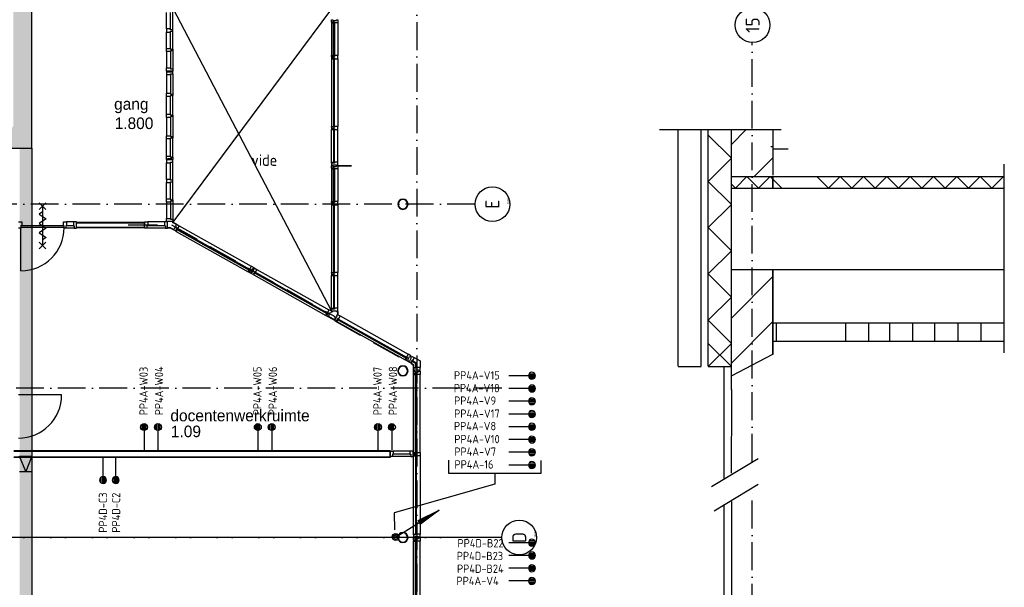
# Model space of a CAD drawing. Header units: millimetres. Extents: x 84333 to 240712, y -2244 to 84291.
# Tile 55 of 74: x 181735 to 203015, y 26101 to 38363. Entities that reach past the tile are written whole.
import ezdxf
from ezdxf.enums import TextEntityAlignment as Align

# ---------------------------------------------------------------- set-up
doc = ezdxf.new("R2010")
doc.units = ezdxf.units.MM
doc.header["$LTSCALE"] = 100
doc.linetypes.add('DASHDOT', pattern=[9, 6, -1.5, 0, -1.5])
doc.linetypes.add('HIDDEN', pattern=[9.525, 6.35, -3.175])
doc.layers.get('0').update_dxf_attribs({"linetype": 'CONTINUOUS'})
for name, color, linetype in [('AFDELING', 4, 'CONTINUOUS'), ('AL$1----_TEKST', 7, 'CONTINUOUS'), ('AL$2----_STEMPEL', 7, 'CONTINUOUS'), ('AL$7----_STRAMIEN', 1, 'DASHDOT'), ('AL22----_BINNENWAND', 7, 'CONTINUOUS'), ('AL23----_VLOEREN', 4, 'CONTINUOUS'), ('AL28----_KONSTRUKTIE', 3, 'CONTINUOUS'), ('AL31----_BUITENKOZ', 7, 'CONTINUOUS'), ('AL32----_BINNENKOZ', 7, 'CONTINUOUS'), ('AL32----_DRAAIR', 7, 'CONTINUOUS'), ('AL32----_DRAAIRICHTING', 1, 'CONTINUOUS'), ('AL65----_BEVEILIGING', 7, 'CONTINUOUS'), ('ALN-----_BLOCKNAAM', 2, 'CONTINUOUS'), ('ALXA0-CONTOUR', 1, 'CONTINUOUS'), ('ALXOU---_GLAS', 7, 'CONTINUOUS'), ('BL$4----', 7, 'CONTINUOUS'), ('BOUW', 8, 'CONTINUOUS'), ('EB6441--_ATTRIB', 2, 'CONTINUOUS'), ('EL6126--_PVR', 3, 'CONTINUOUS'), ('EL6441--_DATACOM', 3, 'CONTINUOUS'), ('KABELGGOOT1', 8, 'CONTINUOUS'), ('MV-BINNENWANDEN', 1, 'CONTINUOUS')]:
    doc.layers.add(name, color=color, linetype=linetype)
doc.styles.add('1_8', font='ISO', dxfattribs={"height": 1.8})
doc.styles.add('BURO-025', font='BUROFONT.shx', dxfattribs={"height": 250})
doc.styles.add('NORATT', font='iso.shx')
doc.styles.get("Standard").update_dxf_attribs({"font": 'iso.shx'})
doc.styles.add('TECHNIC', font='technic_.ttf')
pattern_1 = [(8e-14, (39793.956, 199192.7), (31.75, 63.5), [0, -63.5])]

# ---------------------------------------------------------------- blocks, each defined once
blk = doc.blocks.new('ES4X2')
for p, q in [((-0.45, 1.4), (-0.45, 2.6)), ((-0.15, 1.27), (-0.15, 2.73)), ((0.15, 1.27), (0.15, 2.73)), ((0.45, 1.4), (0.45, 2.6)), ((0, 1.25), (0, -3))]:
    blk.add_line(p, q)
blk.add_circle((0, 2), 0.75)
at = {"style": '1_8', "flags": 8}
for tag, p in [('NUMMER', (1.25, 3.5)), ('CODE', (-1.25, 3.5))]:
    blk.add_attdef(tag, text='', height=1.8, rotation=90, dxfattribs=at).set_placement(p, align=Align.MIDDLE_LEFT)
blk.add_attdef('M_CODE', text='', height=1.8, dxfattribs=at).set_placement((0, 0), align=Align.MIDDLE_CENTER)
blk = doc.blocks.new('ES111201')
for p, q in [((0.38, 0.65), (5.5, 9.53)), ((0.73, 0.15), (-0.73, 0.15)), ((0.6, 0.45), (-0.6, 0.45)), ((0.73, -0.15), (-0.73, -0.15)), ((0.6, -0.45), (-0.6, -0.45))]:
    blk.add_line(p, q)
for points in [[(2.57, 5.45), (5.5, 9.53), (3.43, 4.95)], [(3.22, 5.07), (4.63, 8.01), (2.78, 5.32)]]:
    blk.add_lwpolyline(points, close=True)
blk.add_circle((0, 0), 0.75)
blk = doc.blocks.new('1010')
at = {"layer": 'AL$7----_STRAMIEN', "color": 7, "linetype": 'Continuous'}
blk.add_circle((0, 750), 750, dxfattribs=at)
at = {"layer": 'AL$7----_STRAMIEN', "color": 3, "linetype": 'Continuous'}
blk.add_attdef('STR-NAAM', text='', height=600, rotation=360, dxfattribs=at).set_placement((0, 750), align=Align.MIDDLE)
at = {"layer": 'ALN-----_BLOCKNAAM', "linetype": 'Continuous'}
blk.add_text('1010', height=100, dxfattribs=at).set_placement((0, 0))
blk = doc.blocks.new('1011')
at = {"layer": 'AL$7----_STRAMIEN', "color": 7, "linetype": 'Continuous'}
blk.add_circle((-750, 0), 750, dxfattribs=at)
at = {"layer": 'AL$7----_STRAMIEN', "color": 3, "linetype": 'Continuous'}
blk.add_attdef('STR-NAAM', text='', height=600, rotation=360, dxfattribs=at).set_placement((-750, 0), align=Align.MIDDLE)
at = {"layer": 'ALN-----_BLOCKNAAM', "linetype": 'Continuous'}
blk.add_text('1011', height=100, dxfattribs=at).set_placement((0, 0))
blk = doc.blocks.new('A$C13e6995e')
at = {"layer": 'KABELGGOOT1'}
h = blk.add_hatch(dxfattribs=at)
h.set_pattern_fill('DOTS', color=256, scale=40, style=0)
h.set_pattern_definition(pattern_1)
h.paths.add_polyline_path([(97665, 44809), (97740, 44884), (100013, 44884), (100013, 45284), (97739, 45284), (97665, 45359), (97665, 53930), (97739, 54005), (106079, 54005), (106154, 53930), (106154, 49547), (106079, 49472), (104732, 49472), (104732, 49072), (106554, 49072), (106555, 54406), (97265, 54406), (97265, 38306), (97196, 38231), (93788, 38231), (93788, 37831), (97665, 37831)])
h = blk.add_hatch(dxfattribs=at)
h.set_pattern_fill('DOTS', color=256, scale=40, style=0)
h.set_pattern_definition(pattern_1)
h.paths.add_polyline_path([(97665, 37840), (97403, 37840), (97403, 37831), (97665, 37831)])
h = blk.add_hatch(dxfattribs=at)
h.set_pattern_fill('DOTS', color=256, scale=40, style=0)
h.set_pattern_definition(pattern_1)
h.paths.add_polyline_path([(97665, 37824), (97403, 37828), (97403, 18541), (97665, 18541)])
at = {"layer": 'AL$2----_STEMPEL', "color": 8}
for p, q in [((100704, 36246), (100704, 36226)), ((100788, 36180), (100704, 36226)), ((100714, 36246), (100714, 36232)), ((100792, 36188), (100714, 36232)), ((100600, 36121), (100648, 36121)), ((100600, 36111), (100645, 36111)), ((100725, 36067), (100645, 36111)), ((100729, 36076), (100648, 36121)), ((104268, 34305), (104268, 34240)), ((104280, 34305), (104280, 34233)), ((104078, 34187), (104217, 34109)), ((104083, 34198), (104223, 34120))]:
    blk.add_line(p, q, dxfattribs=at)
at = {"layer": 'AL$7----_STRAMIEN', "color": 1}
for p, q in [((105985, 79257), (105985, 9360)), ((113233, 31057), (113233, 40125)), ((107244, 36620), (95405, 36620)), ((107824, 32645), (85885, 32645)), ((113233, 17016), (113233, 30491)), ((107244, 29420), (85885, 29420)), ((107824, 29420), (85885, 29420))]:
    blk.add_line(p, q, dxfattribs=at)
at = {"layer": 'AL22----_BINNENWAND', "color": 8}
for p, q in [((98630, 36236), (100102, 36236)), ((98630, 36111), (98630, 36236)), ((100102, 36236), (100102, 36111)), ((100102, 36111), (98630, 36111)), ((97272, 31301), (105407, 31301)), ((105407, 31301), (105407, 31151)), ((105407, 31151), (97272, 31151))]:
    blk.add_line(p, q, dxfattribs=at)
at = {"layer": 'AL22----_BINNENWAND', "color": 8, "linetype": 'Continuous'}
for p, q in [((98630, 36221), (100102, 36221)), ((98630, 36126), (100102, 36126)), ((97272, 31286), (105407, 31286)), ((97272, 31166), (105407, 31166))]:
    blk.add_line(p, q, dxfattribs=at)
at = {"layer": 'AL23----_VLOEREN', "color": 8}
for p, q in [((104141, 40840), (100714, 36232)), ((100720, 40840), (104141, 34313))]:
    blk.add_line(p, q, dxfattribs=at)
at = {"layer": 'AL28----_KONSTRUKTIE', "color": 8}
for centre, radius, start, end in [((105685, 36620), 110, 0, 180), ((105685, 36620), 110, 180, 0), ((105685, 36620), 102, 0, 180), ((105685, 36620), 102, 180, 0), ((105685, 33020), 110, 0, 180), ((105685, 33020), 110, 180, 0), ((105685, 33020), 102, 0, 180), ((105685, 33020), 102, 180, 0), ((105685, 29420), 110, 0, 180), ((105685, 29420), 110, 180, 0), ((105685, 29420), 102, 0, 180), ((105685, 29420), 102, 180, 0)]:
    blk.add_arc(centre, radius, start, end, dxfattribs=at)
at = {"layer": 'AL31----_BUITENKOZ', "color": 8}
for p, q in [((104141, 40555), (104141, 40605)), ((104141, 40605), (104170, 40605)), ((104179, 40555), (104141, 40555)), ((104141, 40555), (104141, 40538)), ((104208, 40555), (104141, 40555)), ((104141, 40538), (104141, 39832)), ((104141, 40538), (104179, 40538)), ((104170, 40605), (104170, 40591)), ((104170, 40591), (104250, 40591)), ((104179, 40538), (104179, 40555)), ((104208, 40555), (104179, 40555)), ((104179, 40555), (104179, 40538)), ((104179, 40538), (104183, 40538)), ((104183, 40538), (104183, 40551)), ((104183, 40551), (104204, 40551)), ((104204, 40551), (104204, 40538)), ((104204, 40538), (104208, 40538)), ((104208, 40538), (104208, 40555)), ((104208, 40538), (104208, 40555)), ((104280, 40538), (104208, 40538)), ((104250, 40591), (104250, 40605)), ((104250, 40605), (104280, 40605)), ((104280, 40605), (104280, 40538)), ((104280, 40538), (104280, 39832)), ((104141, 39815), (104141, 39832)), ((104141, 39832), (104179, 39832)), ((104141, 39815), (104141, 39782)), ((104208, 39815), (104141, 39815)), ((104179, 39815), (104141, 39815)), ((104179, 39832), (104179, 39815)), ((104179, 39832), (104183, 39832)), ((104179, 39815), (104179, 39832)), ((104208, 39815), (104179, 39815)), ((104183, 39832), (104183, 39819)), ((104183, 39819), (104204, 39819)), ((104204, 39819), (104204, 39832)), ((104204, 39832), (104208, 39832)), ((104280, 39832), (104208, 39832)), ((104208, 39832), (104208, 39815)), ((104208, 39832), (104208, 39815)), ((104280, 39765), (104280, 39832)), ((104141, 39782), (104179, 39782)), ((104179, 39782), (104141, 39782)), ((104141, 39782), (104141, 39765)), ((104141, 39765), (104141, 38300)), ((104141, 39765), (104179, 39765)), ((104179, 39782), (104208, 39782)), ((104179, 39765), (104179, 39782)), ((104208, 39782), (104179, 39782)), ((104179, 39782), (104179, 39765)), ((104179, 39765), (104183, 39765)), ((104183, 39765), (104183, 39778)), ((104183, 39778), (104204, 39778)), ((104204, 39778), (104204, 39765)), ((104204, 39765), (104208, 39765)), ((104208, 39782), (104208, 39765)), ((104208, 39765), (104208, 39782)), ((104208, 39765), (104250, 39765)), ((104250, 39765), (104280, 39765)), ((104280, 39765), (104280, 38300)), ((104141, 38283), (104141, 38300)), ((104141, 38300), (104179, 38300)), ((104141, 38283), (104141, 38250)), ((104208, 38283), (104141, 38283)), ((104179, 38283), (104141, 38283)), ((104141, 38250), (104179, 38250)), ((104179, 38250), (104141, 38250)), ((104141, 38250), (104141, 38233)), ((104141, 37527), (104141, 38233)), ((104141, 38233), (104179, 38233)), ((104179, 38300), (104179, 38283)), ((104179, 38300), (104183, 38300)), ((104179, 38283), (104179, 38300)), ((104208, 38283), (104179, 38283)), ((104179, 38250), (104208, 38250)), ((104179, 38233), (104179, 38250)), ((104208, 38250), (104179, 38250)), ((104179, 38250), (104179, 38233)), ((104179, 38233), (104183, 38233)), ((104183, 38300), (104183, 38287)), ((104183, 38287), (104204, 38287)), ((104183, 38233), (104183, 38246)), ((104183, 38246), (104204, 38246)), ((104204, 38287), (104204, 38300)), ((104204, 38300), (104208, 38300)), ((104204, 38246), (104204, 38233)), ((104204, 38233), (104208, 38233)), ((104280, 38300), (104208, 38300)), ((104208, 38300), (104208, 38283)), ((104208, 38300), (104208, 38283)), ((104208, 38250), (104208, 38233)), ((104208, 38233), (104208, 38250)), ((104208, 38233), (104250, 38233)), ((104250, 38233), (104280, 38233)), ((104280, 38233), (104280, 38300)), ((104280, 37527), (104280, 38233)), ((104141, 37510), (104141, 37527)), ((104141, 37527), (104179, 37527)), ((104179, 37510), (104141, 37510)), ((104208, 37510), (104141, 37510)), ((104141, 37510), (104141, 37460)), ((104141, 37460), (104170, 37460)), ((104170, 37460), (104170, 37474)), ((104170, 37474), (104250, 37474)), ((104179, 37527), (104179, 37510)), ((104179, 37527), (104183, 37527)), ((104179, 37510), (104179, 37527)), ((104208, 37510), (104179, 37510)), ((104183, 37527), (104183, 37514)), ((104183, 37514), (104204, 37514)), ((104204, 37514), (104204, 37527)), ((104204, 37527), (104208, 37527)), ((104208, 37527), (104208, 37510)), ((104280, 37527), (104208, 37527)), ((104208, 37527), (104208, 37510)), ((104250, 37474), (104250, 37460)), ((104250, 37460), (104280, 37460)), ((104280, 37460), (104280, 37527)), ((104141, 37400), (104141, 37450)), ((104141, 37450), (104170, 37450)), ((104179, 37400), (104141, 37400)), ((104141, 37400), (104141, 37383)), ((104208, 37400), (104141, 37400)), ((104141, 37383), (104141, 36677)), ((104141, 37383), (104179, 37383)), ((104170, 37450), (104170, 37436)), ((104170, 37436), (104250, 37436)), ((104179, 37383), (104179, 37400)), ((104208, 37400), (104179, 37400)), ((104179, 37400), (104179, 37383)), ((104179, 37383), (104183, 37383)), ((104183, 37383), (104183, 37396)), ((104183, 37396), (104204, 37396)), ((104204, 37396), (104204, 37383)), ((104204, 37383), (104208, 37383)), ((104208, 37383), (104208, 37400)), ((104208, 37383), (104208, 37400)), ((104280, 37383), (104208, 37383)), ((104250, 37436), (104250, 37450)), ((104250, 37450), (104280, 37450)), ((104280, 37450), (104280, 37383)), ((104280, 37383), (104280, 36677)), ((104141, 36660), (104141, 36677)), ((104141, 36677), (104179, 36677)), ((104141, 36660), (104141, 36627)), ((104208, 36660), (104141, 36660)), ((104179, 36660), (104141, 36660)), ((104141, 36627), (104179, 36627)), ((104179, 36627), (104141, 36627)), ((104141, 36627), (104141, 36610)), ((104141, 36610), (104141, 35145)), ((104141, 36610), (104179, 36610)), ((104179, 36677), (104179, 36660)), ((104179, 36677), (104183, 36677)), ((104179, 36660), (104179, 36677)), ((104208, 36660), (104179, 36660)), ((104179, 36627), (104208, 36627)), ((104179, 36610), (104179, 36627)), ((104208, 36627), (104179, 36627)), ((104179, 36627), (104179, 36610)), ((104179, 36610), (104183, 36610)), ((104183, 36677), (104183, 36664)), ((104183, 36664), (104204, 36664)), ((104183, 36610), (104183, 36623)), ((104183, 36623), (104204, 36623)), ((104204, 36664), (104204, 36677)), ((104204, 36677), (104208, 36677)), ((104204, 36623), (104204, 36610)), ((104204, 36610), (104208, 36610)), ((104280, 36677), (104208, 36677)), ((104208, 36677), (104208, 36660)), ((104208, 36677), (104208, 36660)), ((104208, 36627), (104208, 36610)), ((104208, 36610), (104208, 36627)), ((104208, 36610), (104250, 36610)), ((104250, 36610), (104280, 36610)), ((104280, 36610), (104280, 36677)), ((104280, 36610), (104280, 35145)), ((100778, 36163), (100792, 36188)), ((100792, 36188), (100851, 36156)), ((100725, 36067), (100739, 36093)), ((100768, 36043), (100725, 36067)), ((100739, 36093), (100751, 36086)), ((100751, 36086), (100790, 36156)), ((100801, 36101), (100768, 36043)), ((100787, 36076), (100768, 36043)), ((100768, 36043), (100783, 36034)), ((100790, 36156), (100778, 36163)), ((100783, 36034), (100802, 36067)), ((100783, 36034), (102340, 35161)), ((100801, 36101), (100787, 36076)), ((100802, 36067), (100787, 36076)), ((100787, 36076), (100802, 36067)), ((100792, 36077), (100802, 36096)), ((100792, 36077), (100802, 36096)), ((102372, 35191), (100792, 36077)), ((100804, 36071), (100792, 36077)), ((100816, 36093), (100801, 36101)), ((100816, 36093), (100801, 36101)), ((100802, 36096), (102383, 35210)), ((100802, 36096), (100814, 36089)), ((100802, 36067), (100804, 36071)), ((100814, 36089), (100816, 36093)), ((100851, 36156), (100816, 36093)), ((100851, 36156), (102408, 35282)), ((102340, 35161), (102359, 35194)), ((102355, 35153), (102340, 35161)), ((102388, 35211), (102355, 35153)), ((102374, 35186), (102355, 35153)), ((102355, 35153), (102399, 35128)), ((102359, 35194), (102361, 35198)), ((102359, 35194), (102374, 35186)), ((102374, 35186), (102359, 35194)), ((102361, 35198), (102372, 35191)), ((102371, 35216), (102373, 35219)), ((102383, 35210), (102371, 35216)), ((102383, 35210), (102372, 35191)), ((102372, 35191), (102383, 35210)), ((102408, 35282), (102373, 35219)), ((102373, 35219), (102388, 35211)), ((102373, 35219), (102388, 35211)), ((102388, 35211), (102374, 35186)), ((102399, 35128), (102413, 35154)), ((102401, 35161), (102440, 35231)), ((102413, 35154), (102401, 35161)), ((102403, 35126), (102418, 35152)), ((102447, 35101), (102403, 35126)), ((102467, 35250), (102408, 35282)), ((102418, 35152), (102430, 35145)), ((102430, 35145), (102469, 35215)), ((102440, 35231), (102452, 35224)), ((102480, 35160), (102447, 35101)), ((102465, 35135), (102447, 35101)), ((102452, 35224), (102467, 35250)), ((102457, 35221), (102471, 35247)), ((102469, 35215), (102457, 35221)), ((102462, 35093), (102480, 35126)), ((102480, 35160), (102465, 35135)), ((102480, 35126), (102465, 35135)), ((102465, 35135), (102480, 35126)), ((102471, 35247), (102530, 35214)), ((102471, 35136), (102481, 35154)), ((102471, 35136), (102481, 35154)), ((104051, 34250), (102471, 35136)), ((102482, 35130), (102471, 35136)), ((102494, 35152), (102480, 35160)), ((102494, 35152), (102480, 35160)), ((102480, 35126), (102482, 35130)), ((102481, 35154), (104061, 34268)), ((102481, 35154), (102492, 35148)), ((102492, 35148), (102494, 35152)), ((102530, 35214), (102494, 35152)), ((102530, 35214), (104087, 34341)), ((104141, 35128), (104141, 35145)), ((104141, 35145), (104179, 35145)), ((104141, 35128), (104141, 35095)), ((104208, 35128), (104141, 35128)), ((104179, 35128), (104141, 35128)), ((104179, 35145), (104179, 35128)), ((104179, 35145), (104183, 35145)), ((104179, 35128), (104179, 35145)), ((104208, 35128), (104179, 35128)), ((104183, 35145), (104183, 35132)), ((104183, 35132), (104204, 35132)), ((104204, 35132), (104204, 35145)), ((104204, 35145), (104208, 35145)), ((104280, 35145), (104208, 35145)), ((104208, 35145), (104208, 35128)), ((104208, 35145), (104208, 35128)), ((104280, 35078), (104280, 35145)), ((102447, 35101), (102462, 35093)), ((102462, 35093), (104019, 34220)), ((104141, 35095), (104179, 35095)), ((104179, 35095), (104141, 35095)), ((104141, 35095), (104141, 35078)), ((104141, 34372), (104141, 35078)), ((104141, 35078), (104179, 35078)), ((104179, 35095), (104208, 35095)), ((104179, 35078), (104179, 35095)), ((104208, 35095), (104179, 35095)), ((104179, 35095), (104179, 35078)), ((104179, 35078), (104183, 35078)), ((104183, 35078), (104183, 35091)), ((104183, 35091), (104204, 35091)), ((104204, 35091), (104204, 35078)), ((104204, 35078), (104208, 35078)), ((104208, 35095), (104208, 35078)), ((104208, 35078), (104208, 35095)), ((104208, 35078), (104250, 35078)), ((104250, 35078), (104280, 35078)), ((104280, 34372), (104280, 35078)), ((104067, 34270), (104034, 34212)), ((104050, 34275), (104052, 34278)), ((104061, 34268), (104050, 34275)), ((104061, 34268), (104051, 34250)), ((104051, 34250), (104061, 34268)), ((104087, 34341), (104052, 34278)), ((104052, 34278), (104067, 34270)), ((104052, 34278), (104067, 34270)), ((104067, 34270), (104052, 34245)), ((104080, 34220), (104119, 34289)), ((104145, 34308), (104087, 34341)), ((104119, 34289), (104131, 34283)), ((104131, 34283), (104145, 34308)), ((104141, 34355), (104141, 34372)), ((104141, 34372), (104179, 34372)), ((104179, 34355), (104141, 34355)), ((104208, 34355), (104141, 34355)), ((104141, 34355), (104141, 34305)), ((104141, 34305), (104170, 34305)), ((104170, 34305), (104170, 34319)), ((104170, 34319), (104250, 34319)), ((104179, 34372), (104179, 34355)), ((104179, 34372), (104183, 34372)), ((104179, 34355), (104179, 34372)), ((104208, 34355), (104179, 34355)), ((104183, 34372), (104183, 34359)), ((104183, 34359), (104204, 34359)), ((104204, 34359), (104204, 34372)), ((104204, 34372), (104208, 34372)), ((104208, 34372), (104208, 34355)), ((104280, 34372), (104208, 34372)), ((104208, 34372), (104208, 34355)), ((104250, 34319), (104250, 34305)), ((104250, 34305), (104280, 34305)), ((104280, 34305), (104280, 34372)), ((104019, 34220), (104038, 34253)), ((104034, 34212), (104019, 34220)), ((104052, 34245), (104034, 34212)), ((104034, 34212), (104077, 34187)), ((104038, 34253), (104040, 34256)), ((104038, 34253), (104052, 34245)), ((104052, 34245), (104038, 34253)), ((104040, 34256), (104051, 34250)), ((104077, 34187), (104092, 34213)), ((104092, 34213), (104080, 34220)), ((104199, 34119), (104214, 34145)), ((104243, 34095), (104199, 34119)), ((104214, 34145), (104226, 34138)), ((104226, 34138), (104265, 34208)), ((104276, 34153), (104243, 34095)), ((104261, 34128), (104243, 34095)), ((104243, 34095), (104258, 34086)), ((104253, 34215), (104267, 34240)), ((104265, 34208), (104253, 34215)), ((104258, 34086), (104276, 34120)), ((104258, 34086), (105731, 33260)), ((104276, 34153), (104261, 34128)), ((104276, 34120), (104261, 34128)), ((104261, 34128), (104276, 34120)), ((104267, 34240), (104326, 34208)), ((104267, 34129), (104277, 34148)), ((104267, 34129), (104277, 34148)), ((105763, 33291), (104267, 34129)), ((104278, 34123), (104267, 34129)), ((104290, 34145), (104276, 34153)), ((104290, 34145), (104276, 34153)), ((104276, 34120), (104278, 34123)), ((104277, 34148), (105773, 33309)), ((104277, 34148), (104288, 34141)), ((104288, 34141), (104290, 34145)), ((104326, 34208), (104290, 34145)), ((104326, 34208), (105799, 33382)), ((105731, 33260), (105749, 33294)), ((105745, 33252), (105731, 33260)), ((105778, 33311), (105745, 33252)), ((105764, 33285), (105745, 33252)), ((105745, 33252), (105789, 33228)), ((105749, 33294), (105751, 33297)), ((105749, 33294), (105764, 33285)), ((105764, 33285), (105749, 33294)), ((105751, 33297), (105763, 33291)), ((105761, 33315), (105763, 33319)), ((105773, 33309), (105761, 33315)), ((105799, 33382), (105763, 33319)), ((105763, 33319), (105778, 33311)), ((105763, 33319), (105778, 33311)), ((105773, 33309), (105763, 33291)), ((105763, 33291), (105773, 33309)), ((105778, 33311), (105764, 33285)), ((105789, 33228), (105804, 33253)), ((105791, 33260), (105830, 33330)), ((105804, 33253), (105791, 33260)), ((105857, 33349), (105799, 33382)), ((105805, 33218), (105819, 33244)), ((105849, 33193), (105805, 33218)), ((105819, 33244), (105832, 33237)), ((105830, 33330), (105843, 33323)), ((105832, 33237), (105870, 33307)), ((105843, 33323), (105857, 33349)), ((105881, 33252), (105849, 33193)), ((105867, 33227), (105849, 33193)), ((105858, 33313), (105872, 33339)), ((105870, 33307), (105858, 33313)), ((105864, 33185), (105882, 33218)), ((105881, 33252), (105867, 33227)), ((105882, 33218), (105867, 33227)), ((105867, 33227), (105882, 33218)), ((105872, 33339), (105931, 33307)), ((105873, 33228), (105883, 33247)), ((105884, 33222), (105873, 33228)), ((105896, 33244), (105881, 33252)), ((105896, 33244), (105881, 33252)), ((105882, 33218), (105884, 33222)), ((105883, 33247), (105894, 33240)), ((105894, 33240), (105896, 33244)), ((105931, 33307), (105896, 33244)), ((105931, 33307), (106055, 33238)), ((106055, 33238), (106055, 33096)), ((105849, 33193), (105864, 33185)), ((105864, 33185), (105916, 33156)), ((105916, 33156), (105916, 33096)), ((105916, 33079), (105916, 33096)), ((105916, 33096), (105954, 33096)), ((105954, 33079), (105916, 33079)), ((105983, 33079), (105916, 33079)), ((105916, 33079), (105916, 33029)), ((105916, 33029), (105945, 33029)), ((105916, 32961), (105916, 33011)), ((105916, 33011), (105945, 33011)), ((105945, 33029), (105945, 33043)), ((105945, 33043), (106025, 33043)), ((105945, 33011), (105945, 32997)), ((105945, 32997), (106025, 32997)), ((105954, 33096), (105954, 33079)), ((105954, 33096), (105958, 33096)), ((105954, 33079), (105954, 33096)), ((105983, 33079), (105954, 33079)), ((105958, 33096), (105958, 33083)), ((105958, 33083), (105979, 33083)), ((105979, 33083), (105979, 33096)), ((105979, 33096), (105983, 33096)), ((105983, 33096), (105983, 33079)), ((106055, 33096), (105983, 33096)), ((105983, 33096), (105983, 33079)), ((106025, 33043), (106025, 33029)), ((106025, 33029), (106055, 33029)), ((106025, 32997), (106025, 33011)), ((106025, 33011), (106055, 33011)), ((106055, 33029), (106055, 33096)), ((106055, 33011), (106055, 32944)), ((105954, 32961), (105916, 32961)), ((105916, 32961), (105916, 32944)), ((105983, 32961), (105916, 32961)), ((105916, 31254), (105916, 32944)), ((105916, 32944), (105954, 32944)), ((105954, 32944), (105954, 32961)), ((105983, 32961), (105954, 32961)), ((105954, 32961), (105954, 32944)), ((105954, 32944), (105958, 32944)), ((105958, 32944), (105958, 32957)), ((105958, 32957), (105979, 32957)), ((105979, 32957), (105979, 32944)), ((105979, 32944), (105983, 32944)), ((105983, 32944), (105983, 32961)), ((105983, 32944), (105983, 32961)), ((106055, 32944), (105983, 32944)), ((106055, 31254), (106055, 32944)), ((105916, 31237), (105916, 31254)), ((105916, 31254), (105954, 31254)), ((105916, 31204), (105916, 31237)), ((105916, 31237), (105983, 31237)), ((105954, 31237), (105916, 31237)), ((105954, 31204), (105916, 31204)), ((105916, 31204), (105916, 31187)), ((105983, 31204), (105916, 31204)), ((105916, 29496), (105916, 31187)), ((105916, 31187), (105954, 31187)), ((105954, 31254), (105958, 31254)), ((105954, 31237), (105954, 31254)), ((105954, 31254), (105954, 31237)), ((105983, 31237), (105954, 31237)), ((105983, 31204), (105954, 31204)), ((105954, 31204), (105954, 31187)), ((105954, 31187), (105954, 31204)), ((105954, 31187), (105958, 31187)), ((105958, 31254), (105958, 31241)), ((105958, 31241), (105979, 31241)), ((105958, 31187), (105958, 31200)), ((105958, 31200), (105979, 31200)), ((105979, 31241), (105979, 31254)), ((105979, 31254), (105983, 31254)), ((105979, 31200), (105979, 31187)), ((105979, 31187), (105983, 31187)), ((105983, 31237), (105983, 31254)), ((105983, 31254), (106055, 31254)), ((105983, 31254), (105983, 31237)), ((105983, 31187), (105983, 31204)), ((105983, 31187), (105983, 31204)), ((106055, 31187), (105983, 31187)), ((106055, 31254), (106055, 31187)), ((106055, 31187), (106055, 29496)), ((105916, 29479), (105916, 29496)), ((105916, 29496), (105954, 29496)), ((105954, 29479), (105916, 29479)), ((105983, 29479), (105916, 29479)), ((105916, 29479), (105916, 29429)), ((105916, 29429), (105945, 29429)), ((105916, 29361), (105916, 29411)), ((105916, 29411), (105945, 29411)), ((105945, 29429), (105945, 29443)), ((105945, 29443), (106025, 29443)), ((105945, 29411), (105945, 29397)), ((105945, 29397), (106025, 29397)), ((105954, 29496), (105954, 29479)), ((105954, 29496), (105958, 29496)), ((105954, 29479), (105954, 29496)), ((105983, 29479), (105954, 29479)), ((105958, 29496), (105958, 29483)), ((105958, 29483), (105979, 29483)), ((105979, 29483), (105979, 29496)), ((105979, 29496), (105983, 29496)), ((105983, 29496), (105983, 29479)), ((105983, 29496), (105983, 29479)), ((106055, 29496), (105983, 29496)), ((106025, 29443), (106025, 29429)), ((106025, 29429), (106055, 29429)), ((106025, 29397), (106025, 29411)), ((106025, 29411), (106055, 29411)), ((106055, 29429), (106055, 29496)), ((106055, 29411), (106055, 29344)), ((105954, 29361), (105916, 29361)), ((105916, 29361), (105916, 29344)), ((105983, 29361), (105916, 29361)), ((105916, 27654), (105916, 29344)), ((105916, 29344), (105954, 29344)), ((105954, 29344), (105954, 29361)), ((105983, 29361), (105954, 29361)), ((105954, 29361), (105954, 29344)), ((105954, 29344), (105958, 29344)), ((105958, 29344), (105958, 29357)), ((105958, 29357), (105979, 29357)), ((105979, 29357), (105979, 29344)), ((105979, 29344), (105983, 29344)), ((105983, 29344), (105983, 29361)), ((105983, 29344), (105983, 29361)), ((106055, 29344), (105983, 29344)), ((106055, 27654), (106055, 29344))]:
    blk.add_line(p, q, dxfattribs=at)
at = {"layer": 'AL32----_BINNENKOZ', "color": 8}
for p, q in [((100575, 40408), (100575, 40763)), ((100663, 40408), (100663, 40763)), ((100714, 40391), (100714, 40780)), ((100663, 40408), (100575, 40408)), ((100575, 40408), (100575, 40341)), ((100575, 40341), (100663, 40341)), ((100575, 39987), (100575, 40341)), ((100663, 40391), (100663, 40408)), ((100714, 40391), (100663, 40391)), ((100663, 40341), (100663, 40358)), ((100663, 40358), (100714, 40358)), ((100663, 39987), (100663, 40341)), ((100714, 40358), (100714, 40391)), ((100714, 40358), (100714, 40391)), ((100714, 39970), (100714, 40358)), ((100575, 39920), (100575, 39987)), ((100575, 39987), (100663, 39987)), ((100663, 39920), (100575, 39920)), ((100575, 39920), (100575, 39565)), ((100663, 39987), (100663, 39970)), ((100663, 39970), (100714, 39970)), ((100714, 39937), (100663, 39937)), ((100663, 39937), (100663, 39920)), ((100663, 39920), (100663, 39565)), ((100714, 39970), (100714, 39937)), ((100714, 39970), (100714, 39937)), ((100714, 39937), (100714, 39548)), ((100575, 39498), (100575, 39565)), ((100575, 39565), (100663, 39565)), ((100598, 39498), (100575, 39498)), ((100597, 39488), (100575, 39488)), ((100575, 39488), (100575, 39421)), ((100575, 39421), (100575, 39017)), ((100575, 39421), (100663, 39421)), ((100597, 39472), (100597, 39488)), ((100689, 39472), (100597, 39472)), ((100690, 39498), (100598, 39498)), ((100598, 39498), (100598, 39498)), ((100663, 39565), (100663, 39548)), ((100663, 39548), (100714, 39548)), ((100663, 39421), (100663, 39438)), ((100663, 39438), (100714, 39438)), ((100663, 39421), (100663, 39017)), ((100714, 39488), (100689, 39488)), ((100689, 39488), (100689, 39472)), ((100714, 39498), (100690, 39498)), ((100690, 39498), (100690, 39498)), ((100714, 39548), (100714, 39498)), ((100714, 39438), (100714, 39488)), ((100714, 39438), (100714, 39000)), ((100575, 38950), (100575, 39017)), ((100575, 39017), (100663, 39017)), ((100575, 38563), (100575, 38950)), ((100575, 38563), (100575, 38950)), ((100663, 38950), (100575, 38950)), ((100663, 39017), (100663, 39000)), ((100663, 39000), (100714, 39000)), ((100714, 38967), (100663, 38967)), ((100663, 38967), (100663, 38950)), ((100663, 38563), (100663, 38950)), ((100714, 39000), (100714, 38967)), ((100714, 38546), (100714, 38967)), ((100575, 38496), (100575, 38563)), ((100575, 38563), (100663, 38563)), ((100663, 38563), (100663, 38546)), ((100663, 38546), (100714, 38546)), ((100714, 38546), (100714, 38513)), ((100575, 38496), (100575, 38101)), ((100663, 38496), (100575, 38496)), ((100575, 38496), (100575, 38101)), ((100714, 38513), (100663, 38513)), ((100663, 38513), (100663, 38496)), ((100663, 38496), (100663, 38101)), ((100714, 38513), (100714, 38084)), ((100575, 38034), (100575, 38101)), ((100575, 38101), (100663, 38101)), ((100663, 38101), (100663, 38084)), ((100575, 37656), (100575, 38034)), ((100663, 38034), (100575, 38034)), ((100575, 37656), (100575, 38034)), ((100663, 38084), (100714, 38084)), ((100714, 38051), (100663, 38051)), ((100663, 38051), (100663, 38034)), ((100663, 37656), (100663, 38034)), ((100714, 38084), (100714, 38051)), ((100714, 37639), (100714, 38051)), ((100575, 37589), (100575, 37656)), ((100575, 37656), (100663, 37656)), ((100597, 37589), (100575, 37589)), ((100597, 37579), (100575, 37579)), ((100575, 37579), (100575, 37512)), ((100575, 37157), (100575, 37512)), ((100575, 37512), (100663, 37512)), ((100689, 37605), (100597, 37605)), ((100597, 37605), (100597, 37589)), ((100689, 37579), (100597, 37579)), ((100597, 37579), (100597, 37579)), ((100663, 37656), (100663, 37639)), ((100663, 37639), (100714, 37639)), ((100663, 37512), (100663, 37529)), ((100663, 37529), (100714, 37529)), ((100663, 37157), (100663, 37512)), ((100689, 37589), (100689, 37605)), ((100714, 37589), (100689, 37589)), ((100714, 37579), (100689, 37579)), ((100689, 37579), (100689, 37579)), ((100714, 37639), (100714, 37589)), ((100714, 37529), (100714, 37579)), ((100714, 37140), (100714, 37529)), ((100663, 37157), (100575, 37157)), ((100575, 37157), (100575, 37090)), ((100575, 37090), (100663, 37090)), ((100575, 36735), (100575, 37090)), ((100663, 37140), (100663, 37157)), ((100714, 37140), (100663, 37140)), ((100663, 37090), (100663, 37107)), ((100663, 37107), (100714, 37107)), ((100663, 36735), (100663, 37090)), ((100714, 37107), (100714, 37140)), ((100714, 37107), (100714, 37140)), ((100714, 36718), (100714, 37107)), ((100575, 36668), (100575, 36735)), ((100575, 36735), (100663, 36735)), ((100663, 36668), (100575, 36668)), ((100575, 36668), (100575, 36313)), ((100663, 36735), (100663, 36718)), ((100663, 36718), (100714, 36718)), ((100714, 36685), (100663, 36685)), ((100663, 36685), (100663, 36668)), ((100663, 36668), (100663, 36313)), ((100714, 36718), (100714, 36685)), ((100714, 36718), (100714, 36685)), ((100714, 36685), (100714, 36296)), ((97379, 36243), (97446, 36243)), ((97446, 36243), (97446, 36155)), ((98346, 36155), (98346, 36243)), ((98346, 36243), (98413, 36243)), ((98413, 36243), (98413, 36155)), ((98563, 36243), (98413, 36243)), ((98630, 36243), (98563, 36243)), ((98563, 36243), (98563, 36155)), ((98630, 36104), (98630, 36243)), ((100102, 36104), (100102, 36243)), ((100102, 36243), (100169, 36243)), ((100169, 36243), (100169, 36155)), ((100533, 36243), (100169, 36243)), ((100600, 36243), (100533, 36243)), ((100533, 36243), (100533, 36155)), ((100575, 36246), (100575, 36313)), ((100575, 36313), (100663, 36313)), ((100598, 36246), (100575, 36246)), ((100690, 36246), (100598, 36246)), ((100598, 36246), (100598, 36246)), ((100600, 36104), (100600, 36243)), ((100663, 36313), (100663, 36296)), ((100663, 36296), (100714, 36296)), ((100714, 36246), (100690, 36246)), ((100690, 36246), (100690, 36246)), ((100714, 36296), (100714, 36246)), ((97429, 36104), (97379, 36104)), ((97446, 36155), (97429, 36155)), ((97429, 36155), (97429, 36104)), ((98363, 36155), (97429, 36155)), ((98363, 36115), (97429, 36115)), ((98363, 36155), (98346, 36155)), ((98363, 36104), (98363, 36155)), ((98396, 36104), (98363, 36104)), ((98396, 36104), (98363, 36104)), ((98413, 36155), (98396, 36155)), ((98396, 36155), (98396, 36104)), ((98580, 36104), (98396, 36104)), ((98563, 36155), (98413, 36155)), ((98563, 36155), (98580, 36155)), ((98580, 36155), (98580, 36104)), ((98580, 36104), (98630, 36104)), ((100152, 36104), (100102, 36104)), ((100169, 36155), (100152, 36155)), ((100152, 36155), (100152, 36104)), ((100550, 36104), (100152, 36104)), ((100533, 36155), (100169, 36155)), ((100533, 36155), (100550, 36155)), ((100550, 36155), (100550, 36104)), ((100550, 36104), (100600, 36104)), ((105407, 31169), (105407, 31283)), ((105407, 31283), (105474, 31283)), ((105474, 31283), (105474, 31220)), ((105837, 31283), (105474, 31283)), ((105904, 31283), (105837, 31283)), ((105837, 31283), (105837, 31220)), ((105904, 31169), (105904, 31283)), ((105457, 31169), (105407, 31169)), ((105474, 31220), (105457, 31220)), ((105457, 31220), (105457, 31169)), ((105854, 31169), (105457, 31169)), ((105837, 31220), (105474, 31220)), ((105837, 31220), (105854, 31220)), ((105854, 31220), (105854, 31169)), ((105854, 31169), (105904, 31169))]:
    blk.add_line(p, q, dxfattribs=at)
at = {"layer": 'AL32----_DRAAIR', "color": 8}
blk.add_line((98309, 32502), (97375, 32502), dxfattribs=at)
blk.add_arc((97375, 32502), 934, 270, 0, dxfattribs=at)
at = {"layer": 'AL32----_DRAAIRICHTING', "color": 8}
blk.add_line((97429, 35181), (97429, 36115), dxfattribs=at)
blk.add_arc((97429, 36115), 934, 270, 0, dxfattribs=at)
at = {"layer": 'AL65----_BEVEILIGING', "color": 8, "linetype": 'Continuous'}
for points in [[(97826, 36650), (97966, 36510)], [(97966, 36650), (97826, 36510)], [(97896, 36455), (97821, 36405), (97971, 36305), (97896, 36255)], [(97896, 36580), (97896, 35730)], [(97896, 36255), (97821, 36205), (97971, 36105), (97896, 36055)], [(97896, 36055), (97821, 36005), (97971, 35905), (97896, 35855)], [(97826, 35800), (97966, 35660)], [(97966, 35800), (97826, 35660)]]:
    blk.add_lwpolyline(points, dxfattribs=at)
at = {"layer": 'ALXA0-CONTOUR', "color": 8, "linetype": 'HIDDEN'}
for p, q in [((99744, 36173), (100682, 36173)), ((100682, 36173), (104210, 34195)), ((104210, 34195), (104210, 34101)), ((104210, 34101), (105906, 33150)), ((105906, 33150), (105906, 32480))]:
    blk.add_line(p, q, dxfattribs=at)
at = {"layer": 'ALXOU---_GLAS', "color": 8}
for p, q in [((104183, 39819), (104183, 40551)), ((104183, 40551), (104204, 40551)), ((104204, 40551), (104204, 39819)), ((104204, 39819), (104183, 39819)), ((104204, 39778), (104183, 39778)), ((104183, 39778), (104183, 38287)), ((104204, 38287), (104204, 39778)), ((104183, 38287), (104204, 38287)), ((104204, 38246), (104183, 38246)), ((104183, 38246), (104183, 37514)), ((104204, 37514), (104204, 38246)), ((104183, 37514), (104204, 37514)), ((104183, 36664), (104183, 37396)), ((104183, 37396), (104204, 37396)), ((104204, 37396), (104204, 36664)), ((104204, 36664), (104183, 36664)), ((104204, 36623), (104183, 36623)), ((104183, 36623), (104183, 35132)), ((104204, 35132), (104204, 36623)), ((104183, 35132), (104204, 35132)), ((104204, 35091), (104183, 35091)), ((104183, 35091), (104183, 34359)), ((104204, 34359), (104204, 35091)), ((104183, 34359), (104204, 34359)), ((105873, 33228), (105883, 33247)), ((105958, 33181), (105873, 33228)), ((105883, 33247), (105979, 33193)), ((105979, 33193), (105958, 33181)), ((105979, 33193), (105958, 33181)), ((105958, 33181), (105958, 33083)), ((105958, 33083), (105979, 33083)), ((105979, 33083), (105979, 33193)), ((105958, 31241), (105958, 32957)), ((105958, 32957), (105979, 32957)), ((105979, 32957), (105979, 31241)), ((105979, 31241), (105958, 31241)), ((105979, 31200), (105958, 31200)), ((105958, 31200), (105958, 29483)), ((105979, 29483), (105979, 31200)), ((105958, 29483), (105979, 29483)), ((105958, 27641), (105958, 29357)), ((105958, 29357), (105979, 29357)), ((105979, 29357), (105979, 27641))]:
    blk.add_line(p, q, dxfattribs=at)
at = {"layer": 'BL$4----', "color": 8, "linetype": 'Continuous'}
for p, q in [((111233, 38235), (113863, 38235)), ((111633, 33122), (111633, 38235)), ((112133, 33122), (112133, 38235)), ((112283, 33122), (112283, 38235)), ((112783, 37615), (112283, 38115)), ((112783, 37914), (113103, 38235)), ((112783, 32613), (112783, 38235)), ((113683, 38235), (113683, 37246)), ((113633, 37870), (113683, 37870)), ((113683, 37820), (114008, 37820)), ((112283, 37115), (112783, 37615)), ((113278, 37220), (113683, 37625)), ((118682, 33407), (118682, 37489)), ((112783, 36615), (112283, 37115)), ((113683, 36970), (113683, 37220)), ((113683, 37220), (113683, 36970)), ((112283, 36115), (112783, 36615)), ((112783, 35615), (112283, 36115)), ((112283, 35115), (112783, 35615)), ((112783, 34615), (112283, 35115)), ((113683, 35202), (113683, 33378)), ((113683, 33370), (113683, 35202)), ((112783, 34159), (113683, 35059)), ((112283, 34115), (112783, 34615)), ((112783, 33615), (112283, 34115)), ((112783, 33190), (113683, 34090)), ((112783, 33115), (112283, 33615)), ((112283, 33115), (112783, 33615)), ((112783, 32910), (113683, 33378)), ((111633, 33113), (112133, 33114)), ((112283, 33114), (112783, 33115)), ((112623, 33122), (112623, 32354)), ((112783, 32615), (112783, 32410)), ((112623, 32354), (112623, 30692)), ((112783, 32410), (112780, 30811)), ((112357, 30521), (113360, 31130)), ((112415, 29998), (113360, 30572)), ((112621, 30131), (112621, 27094)), ((112783, 30199), (112783, 17807))]:
    blk.add_line(p, q, dxfattribs=at)
at = {"layer": 'BOUW'}
for p, q in [((111633, 35202), (111633, 37220)), ((112783, 37220), (118678, 37220)), ((112783, 37055), (112869, 36970)), ((112869, 36970), (113121, 37220)), ((113121, 37220), (113373, 36970)), ((113373, 36970), (113625, 37220)), ((113625, 37220), (113877, 36970)), ((114633, 37220), (114885, 36970)), ((114885, 36970), (115137, 37220)), ((115137, 37220), (115389, 36970)), ((115389, 36970), (115641, 37220)), ((115641, 37220), (115892, 36970)), ((115892, 36970), (116144, 37220)), ((116144, 37220), (116396, 36970)), ((116396, 36970), (116648, 37220)), ((116648, 37220), (116900, 36970)), ((116900, 36970), (117152, 37220)), ((117152, 37220), (117404, 36970)), ((117404, 36970), (117656, 37220)), ((117656, 37220), (117908, 36970)), ((117908, 36970), (118160, 37220)), ((118160, 37220), (118412, 36970)), ((118412, 36970), (118664, 37220)), ((112783, 36970), (118678, 36970)), ((118678, 35202), (112783, 35202)), ((118678, 34052), (113683, 34052)), ((118678, 34052), (113683, 34052)), ((113759, 33649), (113759, 34054)), ((115257, 33649), (115257, 34054)), ((115757, 33649), (115757, 34054)), ((116208, 33649), (116208, 34054)), ((116708, 33649), (116708, 34054)), ((117183, 33649), (117183, 34054)), ((117683, 33649), (117683, 34054)), ((118182, 33649), (118182, 34054)), ((118678, 33652), (113683, 33652))]:
    blk.add_line(p, q, dxfattribs=at)
at = {"layer": 'KABELGGOOT1'}
for p, q in [((97665, 37831, 2750), (97665, 44809, 2750)), ((47000, 37825), (97665, 37831)), ((97665, 37831, 2750), (97667, 18538, 3040)), ((97396, 31180, 2750), (97666, 31181, 2750)), ((97532, 30844, 3040), (97396, 31180, 2750)), ((97666, 31181, 2750), (97532, 30844, 3040)), ((97397, 30843, 3040), (97667, 30844, 3040))]:
    blk.add_line(p, q, dxfattribs=at)
at = {"layer": 'MV-BINNENWANDEN', "color": 8}
for p, q in [((104280, 37460), (104570, 37460)), ((104280, 37450), (104570, 37450))]:
    blk.add_line(p, q, dxfattribs=at)
at = {"layer": 'AL$7----_STRAMIEN', "xscale": 0.5, "yscale": 0.5, "zscale": 0.5, "rotation": 90.00000000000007}
for name, p, values in [('1011', (113243, 40866), {'STR-NAAM': '15'}), ('1010', (107994, 36620), {'STR-NAAM': 'E'}), ('1010', (108574, 29420), {'STR-NAAM': 'D'})]:
    blk.add_blockref(name, p, dxfattribs=at).add_auto_attribs(values)
at = {"layer": 'AFDELING', "color": 8, "style": 'TECHNIC'}
for p in [(92219, 54468), (58038, 41625), (88108, 41444)]:
    blk.add_attdef('VIDE', text='', height=500, dxfattribs=at).set_placement(p, align=Align.CENTER)
blk.add_attdef('VIDE', text='', height=500, rotation=90, dxfattribs=at).set_placement((75129, 25766), align=Align.CENTER)
at = {"layer": 'AL$1----_TEKST', "color": 8}
blk.add_text('vide', height=250, dxfattribs=at).set_placement((102415, 37450))
at = {"layer": 'BL$4----', "color": 8}
blk.add_text('7200', height=3, rotation=90, dxfattribs=at).set_placement((108884, 40216))
at = {"layer": 'BOUW', "style": 'BURO-025'}
for s, p in [('gang', (99443, 38662)), ('1.800', (99455, 38245)), ('docentenwerkruimte', (100659, 31931)), ('1.09', (100670, 31588))]:
    blk.add_text(s, height=250, dxfattribs=at).set_placement(p)

msp = doc.modelspace()

# ---------------------------------------------------------------- linework, layer by layer
at = {"layer": 'EL6441--_DATACOM'}
for p, q in [((191013, 28560), (191013, 28849)), ((193000, 28838), (193000, 28560)), ((193000, 28560), (191013, 28560)), ((192007, 28560), (192007, 28332)), ((192007, 28332), (189826, 27708)), ((189826, 27708), (189834, 27344))]:
    msp.add_line(p, q, dxfattribs=at)

# ---------------------------------------------------------------- block references
at = {"layer": 'EL6126--_PVR', "xscale": 99.99999999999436, "yscale": 99.99999999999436, "zscale": 99.99999999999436, "rotation": 331.7005555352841}
msp.add_blockref('ES111201', (189862, 27188), dxfattribs=at)
at = {"layer": 'EL6441--_DATACOM'}
msp.add_blockref('A$C13e6995e', (84333, -2244), dxfattribs=at)
ref = msp.add_blockref('ES4X2', (184424, 29361), dxfattribs=dict(at, xscale=100, yscale=100, zscale=100))
ref.add_attrib('CODE', 'PP4A-W03', dxfattribs={"layer": 'EB6441--_ATTRIB', "color": 1, "height": 180, "rotation": 90.0002, "style": '1_8', "flags": 8}).set_placement((184413, 29817), align=Align.MIDDLE_LEFT)
ref = msp.add_blockref('ES4X2', (184724, 29361), dxfattribs=dict(at, xscale=100, yscale=100, zscale=100))
ref.add_attrib('CODE', 'PP4A-W04', dxfattribs={"layer": 'EB6441--_ATTRIB', "color": 1, "height": 180, "rotation": 90.0002, "style": '1_8', "flags": 8}).set_placement((184747, 29817), align=Align.MIDDLE_LEFT)
ref = msp.add_blockref('ES4X2', (186882, 29361), dxfattribs=dict(at, xscale=100, yscale=100, zscale=100))
ref.add_attrib('CODE', 'PP4A-W05', dxfattribs={"layer": 'EB6441--_ATTRIB', "color": 1, "height": 180, "rotation": 90.0002, "style": '1_8', "flags": 8}).set_placement((186872, 29817), align=Align.MIDDLE_LEFT)
ref = msp.add_blockref('ES4X2', (187182, 29361), dxfattribs=dict(at, xscale=100, yscale=100, zscale=100))
ref.add_attrib('CODE', 'PP4A-W06', dxfattribs={"layer": 'EB6441--_ATTRIB', "color": 1, "height": 180, "rotation": 90.0002, "style": '1_8', "flags": 8}).set_placement((187205, 29817), align=Align.MIDDLE_LEFT)
ref = msp.add_blockref('ES4X2', (189479, 29361), dxfattribs=dict(at, xscale=100, yscale=100, zscale=100))
ref.add_attrib('CODE', 'PP4A-W07', dxfattribs={"layer": 'EB6441--_ATTRIB', "color": 1, "height": 180, "rotation": 90.0002, "style": '1_8', "flags": 8}).set_placement((189469, 29817), align=Align.MIDDLE_LEFT)
ref = msp.add_blockref('ES4X2', (189779, 29361), dxfattribs=dict(at, xscale=100, yscale=100, zscale=100))
ref.add_attrib('CODE', 'PP4A-W08', dxfattribs={"layer": 'EB6441--_ATTRIB', "color": 1, "height": 180, "rotation": 90.0002, "style": '1_8', "flags": 8}).set_placement((189802, 29817), align=Align.MIDDLE_LEFT)
ref = msp.add_blockref('ES4X2', (192607, 30671), dxfattribs=dict(at, xscale=-99.99999999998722, yscale=100, zscale=100, rotation=270.0006221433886))
ref.add_attrib('NUMMER', 'PP4A-V15', dxfattribs={"layer": 'EB6441--_ATTRIB', "color": 1, "height": 180, "rotation": 0.0006, "style": 'NORATT', "flags": 8}).set_placement((192109, 30680), align=Align.MIDDLE_RIGHT)
ref = msp.add_blockref('ES4X2', (192607, 30396), dxfattribs=dict(at, xscale=-99.99999999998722, yscale=100, zscale=100, rotation=270.0006221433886))
ref.add_attrib('NUMMER', 'PP4A-V18', dxfattribs={"layer": 'EB6441--_ATTRIB', "color": 1, "height": 180, "rotation": 0.0006, "style": 'NORATT', "flags": 8}).set_placement((192109, 30404), align=Align.MIDDLE_RIGHT)
ref = msp.add_blockref('ES4X2', (192607, 30120), dxfattribs=dict(at, xscale=-99.99999999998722, yscale=100, zscale=100, rotation=270.0006221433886))
ref.add_attrib('NUMMER', 'PP4A-V9', dxfattribs={"layer": 'EB6441--_ATTRIB', "color": 1, "height": 180, "rotation": 0.0006, "style": 'NORATT', "flags": 8}).set_placement((192032, 30134), align=Align.MIDDLE_RIGHT)
ref = msp.add_blockref('ES4X2', (192607, 29844), dxfattribs=dict(at, xscale=-99.99999999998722, yscale=100, zscale=100, rotation=270.0006221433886))
ref.add_attrib('NUMMER', 'PP4A-V17', dxfattribs={"layer": 'EB6441--_ATTRIB', "color": 1, "height": 180, "rotation": 0.0006, "style": 'NORATT', "flags": 8}).set_placement((192109, 29853), align=Align.MIDDLE_RIGHT)
ref = msp.add_blockref('ES4X2', (192607, 29569), dxfattribs=dict(at, xscale=-99.99999999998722, yscale=100, zscale=100, rotation=270.0006221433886))
ref.add_attrib('NUMMER', 'PP4A-V8', dxfattribs={"layer": 'EB6441--_ATTRIB', "color": 1, "height": 180, "rotation": 0.0006, "style": 'NORATT', "flags": 8}).set_placement((192032, 29583), align=Align.MIDDLE_RIGHT)
ref = msp.add_blockref('ES4X2', (192607, 29293), dxfattribs=dict(at, xscale=-99.99999999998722, yscale=100, zscale=100, rotation=270.0006221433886))
ref.add_attrib('NUMMER', 'PP4A-V10', dxfattribs={"layer": 'EB6441--_ATTRIB', "color": 1, "height": 180, "rotation": 0.0006, "style": 'NORATT', "flags": 8}).set_placement((192109, 29302), align=Align.MIDDLE_RIGHT)
ref = msp.add_blockref('ES4X2', (192607, 29018), dxfattribs=dict(at, xscale=-99.99999999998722, yscale=100, zscale=100, rotation=270.0006221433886))
ref.add_attrib('NUMMER', 'PP4A-V7', dxfattribs={"layer": 'EB6441--_ATTRIB', "color": 1, "height": 180, "rotation": 0.0006, "style": 'NORATT', "flags": 8}).set_placement((192032, 29032), align=Align.MIDDLE_RIGHT)
ref = msp.add_blockref('ES4X2', (183537, 28617, 1500), dxfattribs=dict(at, xscale=-99.99999999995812, yscale=100, zscale=100, rotation=180.000622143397))
ref.add_attrib('NUMMER', 'PP4D-C3', dxfattribs={"layer": 'EB6441--_ATTRIB', "color": 1, "height": 180, "rotation": 90.0006, "style": 'NORATT', "flags": 8}).set_placement((183534, 27281), align=Align.MIDDLE_LEFT)
ref = msp.add_blockref('ES4X2', (183812, 28617, 1500), dxfattribs=dict(at, xscale=-99.99999999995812, yscale=100, zscale=100, rotation=180.000622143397))
ref.add_attrib('NUMMER', 'PP4D-C2', dxfattribs={"layer": 'EB6441--_ATTRIB', "color": 1, "height": 180, "rotation": 90.0006, "style": 'NORATT', "flags": 8}).set_placement((183818, 27281), align=Align.MIDDLE_LEFT)
ref = msp.add_blockref('ES4X2', (192607, 28742), dxfattribs=dict(at, xscale=-99.99999999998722, yscale=100, zscale=100, rotation=270.0006221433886))
ref.add_attrib('NUMMER', 'PP4A-16', dxfattribs={"layer": 'EB6441--_ATTRIB', "color": 1, "height": 180, "rotation": 0.0006, "style": 'NORATT', "flags": 8}).set_placement((191974, 28755), align=Align.MIDDLE_RIGHT)
ref = msp.add_blockref('ES4X2', (192607, 27064), dxfattribs=dict(at, xscale=-99.99999999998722, yscale=100, zscale=100, rotation=270.0006221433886))
ref.add_attrib('NUMMER', 'PP4D-B22', dxfattribs={"layer": 'EB6441--_ATTRIB', "color": 1, "height": 180, "rotation": 0.0006, "style": 'NORATT', "flags": 8}).set_placement((192194, 27053), align=Align.MIDDLE_RIGHT)
ref = msp.add_blockref('ES4X2', (192607, 26788), dxfattribs=dict(at, xscale=-99.99999999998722, yscale=100, zscale=100, rotation=270.0006221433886))
ref.add_attrib('NUMMER', 'PP4D-B23', dxfattribs={"layer": 'EB6441--_ATTRIB', "color": 1, "height": 180, "rotation": 0.0006, "style": 'NORATT', "flags": 8}).set_placement((192182, 26777), align=Align.MIDDLE_RIGHT)
ref = msp.add_blockref('ES4X2', (192607, 26513), dxfattribs=dict(at, xscale=-99.99999999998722, yscale=100, zscale=100, rotation=270.0006221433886))
ref.add_attrib('NUMMER', 'PP4D-B24', dxfattribs={"layer": 'EB6441--_ATTRIB', "color": 1, "height": 180, "rotation": 0.0006, "style": 'NORATT', "flags": 8}).set_placement((192194, 26502), align=Align.MIDDLE_RIGHT)
ref = msp.add_blockref('ES4X2', (192607, 26237), dxfattribs=dict(at, xscale=-99.99999999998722, yscale=100, zscale=100, rotation=270.0006221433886))
ref.add_attrib('NUMMER', 'PP4A-V4', dxfattribs={"layer": 'EB6441--_ATTRIB', "color": 1, "height": 180, "rotation": 0.0006, "style": 'NORATT', "flags": 8}).set_placement((192087, 26239, -1500), align=Align.MIDDLE_RIGHT)

doc.saveas('drawing.dxf')
